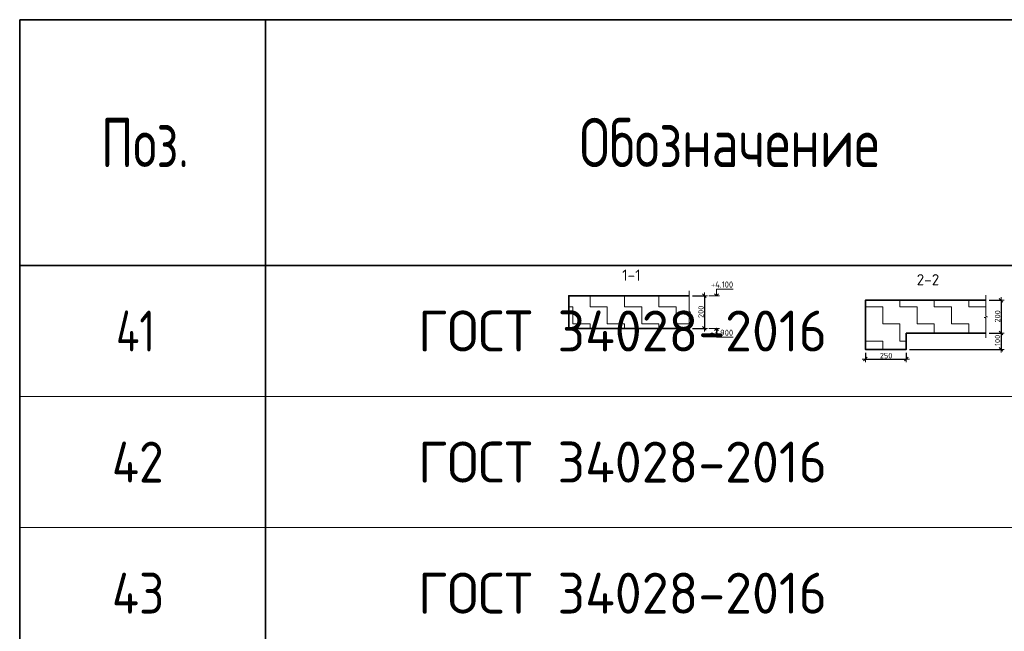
# Model space of a CAD drawing. Header units: metres. Extents: x -38 to 107, y -15 to 21.
# Tile 86 of 89: x 67.92 to 73.93, y 11.04 to 14.77. Entities that reach past the tile are written whole.
import ezdxf

# ---------------------------------------------------------------- set-up
doc = ezdxf.new("R2010")
doc.units = ezdxf.units.M
doc.header["$PDMODE"] = 65
doc.layers.add('XR$4$Размерная линия_ общее', color=7, linetype='Continuous', lineweight=13)
doc.styles.add('ISOCPEUR', font='txt')
doc.dimstyles.new('DIMSTYLE_12', dxfattribs={"dimtxt": 0.033, "dimasz": 0.0375, "dimexe": 0, "dimexo": 0, "dimgap": 0.0165, "dimtad": 2, "dimdec": 0, "dimlfac": 1000, "dimrnd": 1, "dimzin": 12, "dimdsep": 46, "dimtxsty": 'ISOCPEUR', "dimblk1": 'ALL_ML_STRICH', "dimblk2": 'ALL_ML_STRICH', "dimsah": 1, "dimcen": 0, "dimclrd": 7, "dimclre": 256, "dimclrt": 7, "dimadec": 0, "dimazin": 0, "dimtfac": 1, "dimtdec": 0, "dimtix": 1, "dimtmove": 2, "dimatfit": 3, "dimfxl": 0, "dimtzin": 0, "dimlwd": 0, "dimlwe": -3, "dimarcsym": 0})
pattern_1 = [(0, (0.21, 0.21), (0.105, 0.105), [0.105, -0.105]), (90, (0.21, 0.21), (-0.105, 0.105), [0.105, -0.105])]

# ---------------------------------------------------------------- blocks, each defined once
blk = doc.blocks.new('ЭЛЕМЕНТ_УЗОРА_0')
at = {"color": 7, "linetype": 'Continuous', "lineweight": 13, "transparency": 33554687}
blk.add_line((72.0051, 12.8573), (72.0051, 12.8573), dxfattribs=at)
blk.add_lwpolyline([(72.0051, 13.1173), (72.0051, 12.9901), (72.0151, 12.9865), (71.9951, 12.9816), (72.0051, 12.9774), (72.0051, 12.8573)], dxfattribs=at)
blk = doc.blocks.new('ALL_ML_STRICH')
at = {"color": 0, "linetype": 'ByBlock', "lineweight": -2}
for p, q in [((-1, 0), (0.5, 0)), ((-0.3, -0.3), (0.3, 0.3)), ((0, -0.5), (0, 0.5))]:
    blk.add_line(p, q, dxfattribs=at)
blk = doc.blocks.new('*D402')
at = {"layer": 'DEFPOINTS', "color": 7, "linetype": 'Continuous', "lineweight": 13, "transparency": 33554687}
for p in [(72.0051, 13.0873), (72.0975, 13.0873), (72.0051, 12.8873)]:
    blk.add_point(p, dxfattribs=at)
at = {"layer": 'XR$4$Размерная линия_ общее', "color": 253, "linetype": 'Continuous', "lineweight": -2, "true_color": 0xa0a0a0, "transparency": 33554687}
for p, q in [((72.0251, 13.0873), (72.0975, 13.0873)), ((72.0251, 12.8873), (72.0975, 12.8873))]:
    blk.add_line(p, q, dxfattribs=at)
at = {"layer": 'XR$4$Размерная линия_ общее', "color": 7, "linetype": 'Continuous', "lineweight": -2, "transparency": 33554687}
blk.add_line((72.0975, 13.0873), (72.0975, 12.8873), dxfattribs=at)
at = {"layer": 'XR$4$Размерная линия_ общее', "color": 7, "linetype": 'Continuous', "lineweight": 13, "transparency": 33554687, "xscale": 0.0375, "yscale": 0.0375, "zscale": 0.0375}
for p, rotation in [((72.0975, 13.0873), 90), ((72.0975, 12.8873), 270)]:
    blk.add_blockref('ALL_ML_STRICH', p, dxfattribs=dict(at, rotation=rotation))
at = {"layer": 'XR$4$Размерная линия_ общее', "color": 7, "linetype": 'Continuous', "lineweight": 13, "transparency": 33554687, "insert": (72.076, 12.9889), "char_height": 0.033, "width": 0.099, "attachment_point": 5, "rotation": 90, "style": 'ISOCPEUR'}
blk.add_mtext('\\A1;{200}', dxfattribs=at)
blk = doc.blocks.new('СЛОЖНЫЙ_ОБЪЕКТ_1')
at = {"color": 7, "linetype": 'Continuous', "lineweight": 13, "transparency": 33554687}
blk.add_line((72.1905, 13.0873), (72.1238, 13.0873), dxfattribs=at)
at = {"color": 7, "linetype": 'Continuous', "lineweight": 35, "transparency": 33554687}
blk.add_lwpolyline([(72.1584, 13.0994), (72.1705, 13.0873), (72.1826, 13.0994)], dxfattribs=at)
at = {"color": 7, "linetype": 'Continuous', "lineweight": 13, "transparency": 33554687}
blk.add_lwpolyline([(72.1705, 13.0873), (72.1705, 13.1273), (72.2728, 13.1273)], dxfattribs=at)
blk = doc.blocks.new('СЛОЖНЫЙ_ОБЪЕКТ_2')
at = {"color": 7, "linetype": 'Continuous', "lineweight": 13, "transparency": 33554687}
blk.add_line((72.1905, 12.8873), (72.1238, 12.8873), dxfattribs=at)
at = {"color": 7, "linetype": 'Continuous', "lineweight": 35, "transparency": 33554687}
blk.add_lwpolyline([(72.1584, 12.8752), (72.1705, 12.8873), (72.1826, 12.8752)], dxfattribs=at)
at = {"color": 7, "linetype": 'Continuous', "lineweight": 13, "transparency": 33554687}
blk.add_lwpolyline([(72.1705, 12.8873), (72.1705, 12.8333), (72.2728, 12.8333)], dxfattribs=at)
blk = doc.blocks.new('ЭЛЕМЕНТ_УЗОРА_3')
at = {"color": 7, "linetype": 'Continuous', "lineweight": 13, "transparency": 33554687}
blk.add_line((73.8149, 12.8295), (73.8149, 12.8295), dxfattribs=at)
blk.add_lwpolyline([(73.8149, 13.0895), (73.8149, 12.9623), (73.8249, 12.9587), (73.8049, 12.9538), (73.8149, 12.9496), (73.8149, 12.8295)], dxfattribs=at)
blk = doc.blocks.new('*D408')
at = {"layer": 'DEFPOINTS', "color": 7, "linetype": 'Continuous', "lineweight": 13, "transparency": 33554687}
for p in [(73.8149, 13.0595), (73.9073, 13.0595), (73.8149, 12.8595)]:
    blk.add_point(p, dxfattribs=at)
at = {"layer": 'XR$4$Размерная линия_ общее', "color": 253, "linetype": 'Continuous', "lineweight": -2, "true_color": 0xa0a0a0, "transparency": 33554687}
for p, q in [((73.8349, 13.0595), (73.9073, 13.0595)), ((73.8349, 12.8595), (73.9073, 12.8595))]:
    blk.add_line(p, q, dxfattribs=at)
at = {"layer": 'XR$4$Размерная линия_ общее', "color": 7, "linetype": 'Continuous', "lineweight": -2, "transparency": 33554687}
blk.add_line((73.9073, 13.0595), (73.9073, 12.8595), dxfattribs=at)
at = {"layer": 'XR$4$Размерная линия_ общее', "color": 7, "linetype": 'Continuous', "lineweight": 13, "transparency": 33554687, "xscale": 0.0375, "yscale": 0.0375, "zscale": 0.0375}
for p, rotation in [((73.9073, 13.0595), 90), ((73.9073, 12.8595), 270)]:
    blk.add_blockref('ALL_ML_STRICH', p, dxfattribs=dict(at, rotation=rotation))
at = {"layer": 'XR$4$Размерная линия_ общее', "color": 7, "linetype": 'Continuous', "lineweight": 13, "transparency": 33554687, "insert": (73.8858, 12.9611), "char_height": 0.033, "width": 0.099, "attachment_point": 5, "rotation": 90, "style": 'ISOCPEUR'}
blk.add_mtext('\\A1;{200}', dxfattribs=at)
blk = doc.blocks.new('*D409')
at = {"layer": 'DEFPOINTS', "color": 7, "linetype": 'Continuous', "lineweight": 13, "transparency": 33554687}
for p in [(73.8149, 12.8595), (73.9073, 12.8595), (73.3294, 12.7595)]:
    blk.add_point(p, dxfattribs=at)
at = {"layer": 'XR$4$Размерная линия_ общее', "color": 253, "linetype": 'Continuous', "lineweight": -2, "true_color": 0xa0a0a0, "transparency": 33554687}
for p, q in [((73.8349, 12.8595), (73.9073, 12.8595)), ((73.3494, 12.7595), (73.9073, 12.7595))]:
    blk.add_line(p, q, dxfattribs=at)
at = {"layer": 'XR$4$Размерная линия_ общее', "color": 7, "linetype": 'Continuous', "lineweight": -2, "transparency": 33554687}
blk.add_line((73.9073, 12.8595), (73.9073, 12.7595), dxfattribs=at)
at = {"layer": 'XR$4$Размерная линия_ общее', "color": 7, "linetype": 'Continuous', "lineweight": 13, "transparency": 33554687, "xscale": 0.0375, "yscale": 0.0375, "zscale": 0.0375}
for p, rotation in [((73.9073, 12.8595), 90), ((73.9073, 12.7595), 270)]:
    blk.add_blockref('ALL_ML_STRICH', p, dxfattribs=dict(at, rotation=rotation))
at = {"layer": 'XR$4$Размерная линия_ общее', "color": 7, "linetype": 'Continuous', "lineweight": 13, "transparency": 33554687, "insert": (73.8858, 12.8144), "char_height": 0.033, "width": 0.099, "attachment_point": 5, "rotation": 90, "style": 'ISOCPEUR'}
blk.add_mtext('\\A1;{100}', dxfattribs=at)
blk = doc.blocks.new('*D411')
at = {"layer": 'DEFPOINTS', "color": 7, "linetype": 'Continuous', "lineweight": 13, "transparency": 33554687}
for p in [(73.0794, 12.7595), (73.3294, 12.7595), (73.0794, 12.7)]:
    blk.add_point(p, dxfattribs=at)
at = {"layer": 'XR$4$Размерная линия_ общее', "color": 253, "linetype": 'Continuous', "lineweight": -2, "true_color": 0xa0a0a0, "transparency": 33554687}
for p, q in [((73.0794, 12.7395), (73.0794, 12.7)), ((73.3294, 12.7395), (73.3294, 12.7))]:
    blk.add_line(p, q, dxfattribs=at)
at = {"layer": 'XR$4$Размерная линия_ общее', "color": 7, "linetype": 'Continuous', "lineweight": -2, "transparency": 33554687}
blk.add_line((73.0794, 12.7), (73.3294, 12.7), dxfattribs=at)
at = {"layer": 'XR$4$Размерная линия_ общее', "color": 7, "linetype": 'Continuous', "lineweight": 13, "transparency": 33554687, "xscale": 0.0375, "yscale": 0.0375, "zscale": 0.0375, "rotation": 180}
blk.add_blockref('ALL_ML_STRICH', (73.0794, 12.7), dxfattribs=at)
at = {"layer": 'XR$4$Размерная линия_ общее', "color": 7, "linetype": 'Continuous', "lineweight": 13, "transparency": 33554687, "xscale": 0.0375, "yscale": 0.0375, "zscale": 0.0375}
blk.add_blockref('ALL_ML_STRICH', (73.3294, 12.7), dxfattribs=at)
at = {"layer": 'XR$4$Размерная линия_ общее', "color": 7, "linetype": 'Continuous', "lineweight": 13, "transparency": 33554687, "insert": (73.206, 12.7215), "char_height": 0.033, "width": 0.099, "attachment_point": 5, "style": 'ISOCPEUR'}
blk.add_mtext('\\A1;{250}', dxfattribs=at)

msp = doc.modelspace()

# ---------------------------------------------------------------- hatches: boundary and pattern name
at = {"linetype": 'Continuous', "lineweight": 13, "transparency": 33554687}
h = msp.add_hatch(dxfattribs=at)
h.set_pattern_fill('____', scale=0.105, style=0, pattern_type=2)
h.set_pattern_definition(pattern_1)
h.paths.add_polyline_path([(71.2696, 13.0873), (71.2696, 12.8873), (72.0051, 12.8873), (72.0051, 13.0873)], flags=0)
h = msp.add_hatch(dxfattribs=at)
h.set_pattern_fill('____', scale=0.105, style=0, pattern_type=2)
h.set_pattern_definition(pattern_1)
h.paths.add_polyline_path([(73.8149, 13.0595), (73.0794, 13.0595), (73.0794, 12.7595), (73.3294, 12.7595), (73.3294, 12.8595), (73.8149, 12.8595)], flags=0)

# ---------------------------------------------------------------- linework, layer by layer
at = {"color": 7, "linetype": 'Continuous', "lineweight": 35, "transparency": 33554687}
for p, q in [((86.4198, 14.7717), (67.9198, 14.7717)), ((67.9198, 14.7717), (67.9198, 13.2717)), ((69.4198, 14.7717), (69.4198, 13.2717)), ((86.4198, 13.2717), (67.9198, 13.2717)), ((67.9198, 13.2717), (67.9198, 12.4717)), ((69.4198, 13.2717), (69.4198, 12.4717)), ((73.3294, 12.8595), (73.8149, 12.8595)), ((67.9198, 12.4717), (67.9198, 11.6717)), ((69.4198, 12.4717), (69.4198, 11.6717)), ((67.9198, 11.6717), (67.9198, 10.8717)), ((69.4198, 11.6717), (69.4198, 10.8717))]:
    msp.add_line(p, q, dxfattribs=at)
at = {"color": 7, "linetype": 'Continuous', "lineweight": 13, "transparency": 33554687}
for p, q in [((86.4198, 12.4717), (67.9198, 12.4717)), ((86.4198, 11.6717), (67.9198, 11.6717))]:
    msp.add_line(p, q, dxfattribs=at)
at = {"color": 7, "linetype": 'Continuous', "lineweight": 35, "transparency": 33554687}
for points in [[(72.0051, 13.0873), (71.2696, 13.0873), (71.2696, 12.8873), (72.0051, 12.8873)], [(73.8149, 13.0595), (73.0794, 13.0595), (73.0794, 12.8595)], [(73.0794, 12.8595), (73.0794, 12.7595), (73.3294, 12.7595), (73.3294, 12.8595)]]:
    msp.add_lwpolyline(points, dxfattribs=at)

# ---------------------------------------------------------------- block references
at = {"color": 7, "linetype": 'Continuous', "lineweight": 13, "transparency": 33554687}
for name in ['ЭЛЕМЕНТ_УЗОРА_0', 'ЭЛЕМЕНТ_УЗОРА_3']:
    msp.add_blockref(name, (0, 0), dxfattribs=at)
at = {"color": 7, "linetype": 'Continuous', "lineweight": 35, "transparency": 33554687}
for name in ['СЛОЖНЫЙ_ОБЪЕКТ_1', 'СЛОЖНЫЙ_ОБЪЕКТ_2']:
    msp.add_blockref(name, (0, 0), dxfattribs=at)

# ---------------------------------------------------------------- texts
at = {"color": 7, "linetype": 'Continuous', "lineweight": 35, "transparency": 33554687, "attachment_point": 7, "style": 'ISOCPEUR'}
for s, insert, char_height, width in [('\\W0.78;Обозначение', (71.3355, 13.8717), 0.3, 1.999529), ('\\W0.74;Поз.', (68.4162, 13.8717), 0.3, 0.698388), ('\\W0.76;41', (68.5073, 12.7467), 0.25, 0.420468), ('\\W0.96;ГОСТ 34028-2016', (70.3506, 12.7467), 0.25, 2.743715), ('\\W0.88;42', (68.4823, 11.9467), 0.25, 0.484994), ('\\W0.96;ГОСТ 34028-2016', (70.3506, 11.9467), 0.25, 2.743715), ('\\W0.88;43', (68.4823, 11.1467), 0.25, 0.484994), ('\\W0.96;ГОСТ 34028-2016', (70.3506, 11.1467), 0.25, 2.743715)]:
    msp.add_mtext(s, dxfattribs=dict(at, insert=insert, char_height=char_height, width=width))
at = {"color": 7, "linetype": 'Continuous', "lineweight": 50, "transparency": 33554687, "char_height": 0.0675, "attachment_point": 5, "style": 'ISOCPEUR'}
for s, insert, width in [('\\A1;{\\fISOCPEUR|i0|b0;\\H0.067500;\\W1.000000;\\C7;1-1}\\P', (71.6518, 13.2127), 0.139696), ('\\A1;{\\fISOCPEUR|i0|b0;\\H0.067500;\\W1.000000;\\C7;2-2}\\P', (73.4615, 13.1849), 0.172565)]:
    msp.add_mtext(s, dxfattribs=dict(at, insert=insert, width=width))
at = {"color": 7, "linetype": 'Continuous', "lineweight": 13, "transparency": 33554687, "char_height": 0.0375, "attachment_point": 9, "style": 'ISOCPEUR'}
for s, insert, width in [('\\A1;{\\fISOCPEUR|i0|b0;\\H0.037500;\\W1.000000;\\C7;+4.100}\\P', (72.2728, 13.1365), 0.155671), ('\\A1;{\\fISOCPEUR|i0|b0;\\H0.037500;\\W1.000000;\\C7;+3.900}\\P', (72.2728, 12.8425), 0.160312)]:
    msp.add_mtext(s, dxfattribs=dict(at, insert=insert, width=width))

# ---------------------------------------------------------------- dimensions: what is measured, and where the dimension line sits
at = {"layer": 'XR$4$Размерная линия_ общее', "color": 7, "linetype": 'Continuous', "lineweight": 13, "transparency": 33554687}
for base, p1, p2, picture, middle in [((72.0975, 12.8873), (72.0251, 13.0873), (72.0251, 12.8873), '*D402', (72.076, 12.9889)), ((73.9073, 12.8595), (73.8349, 13.0595), (73.8349, 12.8595), '*D408', (73.8858, 12.9611)), ((73.9073, 12.7595), (73.8349, 12.8595), (73.3494, 12.7595), '*D409', (73.8858, 12.8144))]:
    dim = msp.add_linear_dim(base=base, p1=p1, p2=p2, angle=270, dimstyle='DIMSTYLE_12', override={"dimpost": '<>', "dimclrd": 7, "dimclre": 253, "dimclrt": 7, "dimlwd": 0, "dimlwe": 65533}, dxfattribs=at)
    dim.commit()
    dim.dimension.update_dxf_attribs({"geometry": picture, "text_midpoint": middle, "dimtype": 160})
dim = msp.add_linear_dim(base=(73.3294, 12.7), p1=(73.0794, 12.7395), p2=(73.3294, 12.7395), dimstyle='DIMSTYLE_12', override={"dimpost": '<>', "dimclrd": 7, "dimclre": 253, "dimclrt": 7, "dimlwd": 0, "dimlwe": 65533}, dxfattribs=at)
dim.commit()
dim.dimension.update_dxf_attribs({"geometry": '*D411', "text_midpoint": (73.206, 12.7215), "dimtype": 160})

doc.saveas('drawing.dxf')
